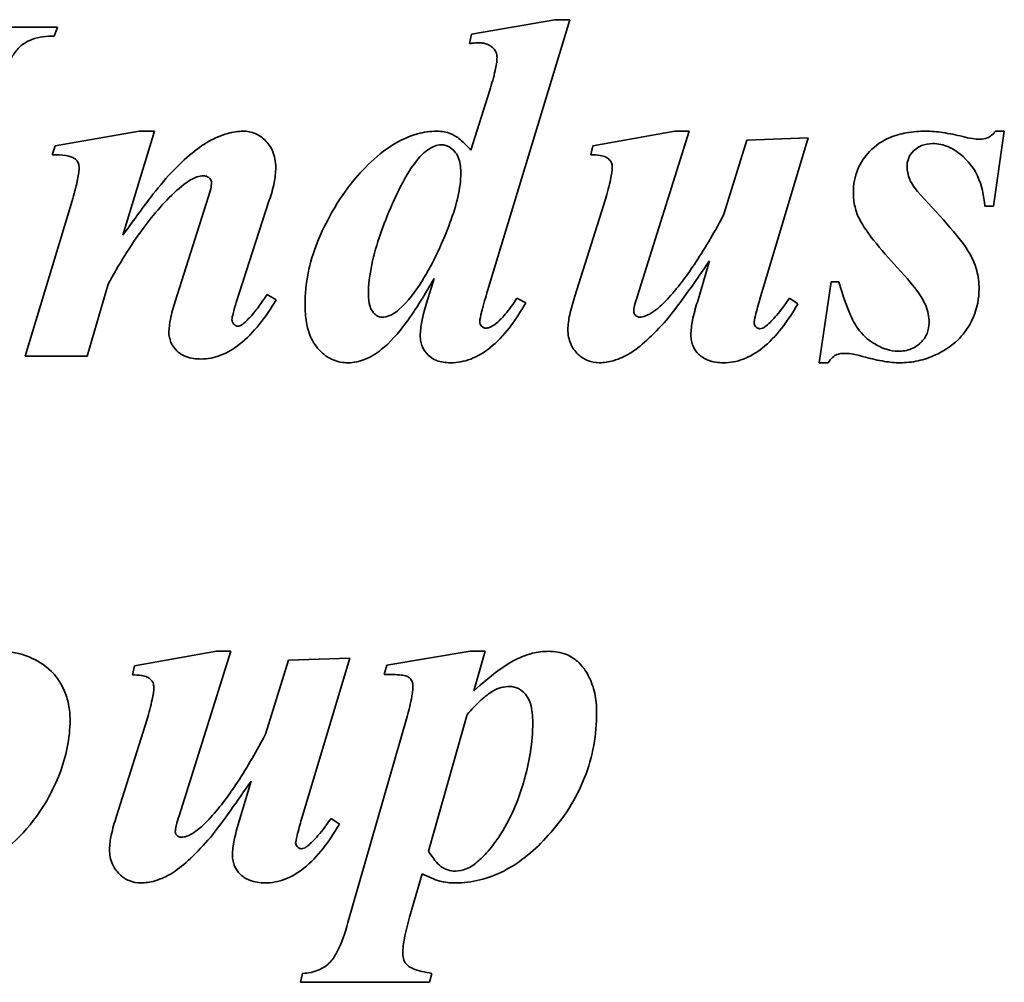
# Model space of a CAD drawing. Header units: millimetres. Extents: x 202 to 638, y 164 to 430.
# Tile 6 of 9: x 421 to 466, y 297 to 341. Entities that reach past the tile are written whole.
import ezdxf

# ---------------------------------------------------------------- set-up
doc = ezdxf.new("R2010")
doc.units = ezdxf.units.MM
doc.header["$LTSCALE"] = 2
doc.layers.add('Krawędzie widoczne(ISO)', color=7, linetype='Continuous', lineweight=35, true_color=0x262659)

msp = doc.modelspace()

# ---------------------------------------------------------------- linework, layer by layer
at = {"layer": 'Krawędzie widoczne(ISO)'}
for p, q in [((445.654, 341.309), (441.855, 340.647)), ((442.591, 328.943), (446.341, 341.309)), ((446.341, 341.309), (445.654, 341.309)), ((422.958, 340.965), (415.617, 340.965)), ((422.811, 340.561), (422.958, 340.965)), ((441.855, 340.647), (441.757, 340.218)), ((442.689, 338.098), (441.831, 335.353)), ((426.684, 336.223), (422.848, 335.561)), ((425.948, 331.48), (427.382, 336.223)), ((427.382, 336.223), (426.684, 336.223)), ((451.132, 336.223), (447.394, 335.561)), ((449.429, 328.711), (451.794, 336.223)), ((451.794, 336.223), (451.132, 336.223)), ((465.679, 332.804), (466.169, 336.223)), ((466.169, 336.223), (465.765, 336.223)), ((454.417, 335.818), (453.375, 332.436)), ((457.223, 335.916), (454.417, 335.818)), ((455.017, 328.563), (457.223, 335.916)), ((422.848, 335.561), (422.725, 335.144)), ((447.394, 335.561), (447.296, 335.144)), ((423.632, 333.049), (421.488, 325.965)), ((429.833, 333.196), (428.326, 328.453)), ((431.12, 328.416), (432.627, 333.073)), ((447.97, 333.122), (446.573, 328.698)), ((465.274, 332.804), (465.679, 332.804)), ((452.713, 330.304), (452.162, 328.429)), ((440.152, 329.507), (439.796, 328.38)), ((424.318, 325.965), (425.274, 329.25)), ((458.265, 329.348), (457.725, 325.659)), ((458.62, 329.348), (458.265, 329.348)), ((432.946, 328.527), (432.529, 328.772)), ((444.331, 328.392), (443.926, 328.6)), ((456.745, 328.343), (456.365, 328.6)), ((421.488, 325.965), (424.318, 325.965)), ((457.725, 325.659), (458.13, 325.659)), ((430.213, 312.498), (426.475, 311.836)), ((428.51, 304.986), (430.875, 312.498)), ((430.875, 312.498), (430.213, 312.498)), ((441.794, 312.498), (437.995, 311.873)), ((442.48, 312.498), (441.794, 312.498)), ((441.966, 310.697), (442.48, 312.498)), ((426.475, 311.836), (426.377, 311.42)), ((433.497, 312.094), (432.456, 308.711)), ((436.304, 312.192), (433.497, 312.094)), ((434.098, 304.839), (436.304, 312.192)), ((437.995, 311.873), (437.872, 311.444)), ((439.894, 303.381), (441.659, 309.618)), ((427.051, 309.398), (425.654, 304.974)), ((438.89, 309.422), (436.218, 300.121)), ((431.794, 306.579), (431.242, 304.704)), ((435.826, 304.618), (435.446, 304.876)), ((439.024, 300.366), (439.6, 302.351)), ((434.147, 297.805), (434.049, 297.4)), ((439.943, 297.4), (440.042, 297.805)), ((434.049, 297.4), (439.943, 297.4))]:
    msp.add_line(p, q, dxfattribs=at)
for points, knots in [([(420.36, 338.269), (420.503, 338.766), (420.684, 339.27), (421.008, 339.811), (421.123, 339.969), (421.36, 340.182), (421.528, 340.307), (422.116, 340.522), (422.472, 340.561), (422.811, 340.561)], [-0.5830742, -0.5830742, -0.5830742, -0.5830742, -0.3018578, -0.3018578, -0.1873696, -0.1873696, -0.1018811, -0.1018811, 0, 0, 0, 0]), ([(441.757, 340.218), (441.836, 340.229), (441.917, 340.239), (442.063, 340.251), (442.132, 340.255), (442.198, 340.255)], [-0.04393338, -0.04393338, -0.04393338, -0.04393338, -0.0200449, -0.0200449, 0, 0, 0, 0]), ([(442.198, 340.255), (442.271, 340.255), (442.344, 340.249), (442.48, 340.223), (442.544, 340.204), (442.72, 340.126), (442.798, 340.059), (442.904, 339.947), (442.947, 339.885), (443.006, 339.744), (443.019, 339.67), (443.019, 339.593)], [-0.09500446, -0.09500446, -0.09500446, -0.09500446, -0.08154041, -0.08154041, -0.06926072, -0.06926072, -0.0457911, -0.0457911, -0.02303092, -0.02303092, 0, 0, 0, 0]), ([(443.019, 339.593), (443.019, 339.416), (442.982, 339.196), (442.872, 338.701), (442.778, 338.381), (442.689, 338.098)], [-0.1514235, -0.1514235, -0.1514235, -0.1514235, -0.0890625, -0.0890625, 0, 0, 0, 0]), ([(431.439, 336.223), (431.202, 336.223), (430.967, 336.186), (430.38, 336.025), (430.095, 335.88), (429.429, 335.539), (428.798, 335.002), (428.142, 334.323)], [-0.3734194, -0.3734194, -0.3734194, -0.3734194, -0.3382784, -0.3382784, -0.2831867, -0.2831867, 0, 0, 0, 0]), ([(432.921, 334.556), (432.921, 334.692), (432.91, 334.828), (432.861, 335.085), (432.825, 335.205), (432.693, 335.507), (432.575, 335.676), (432.288, 335.951), (432.143, 336.05), (431.806, 336.19), (431.625, 336.223), (431.439, 336.223)], [-0.2604942, -0.2604942, -0.2604942, -0.2604942, -0.2163297, -0.2163297, -0.1753634, -0.1753634, -0.109322, -0.109322, -0.0559933, -0.0559933, 0, 0, 0, 0]), ([(440.274, 336.223), (439.973, 336.223), (439.676, 336.179), (438.993, 335.99), (438.667, 335.83), (437.605, 335.25), (436.823, 334.412), (435.577, 332.859), (435.052, 331.737), (434.453, 330.226), (434.257, 329.284), (434.257, 328.306)], [-0.631533, -0.631533, -0.631533, -0.631533, -0.6146819, -0.6146819, -0.5919295, -0.5919295, -0.4875929, -0.4875929, -0.2932344, -0.2932344, 0, 0, 0, 0]), ([(441.831, 335.353), (441.683, 335.521), (441.514, 335.696), (441.178, 335.971), (441.044, 336.048), (440.71, 336.186), (440.495, 336.223), (440.274, 336.223)], [-0.1541819, -0.1541819, -0.1541819, -0.1541819, -0.1086805, -0.1086805, -0.0660616, -0.0660616, 0, 0, 0, 0]), ([(462.591, 336.223), (462.292, 336.223), (461.99, 336.201), (461.434, 336.101), (461.177, 336.029), (460.612, 335.788), (460.305, 335.592), (459.792, 335.063), (459.608, 334.793), (459.342, 334.15), (459.282, 333.794), (459.282, 333.429)], [-0.5280186, -0.5280186, -0.5280186, -0.5280186, -0.4236021, -0.4236021, -0.3306328, -0.3306328, -0.2087673, -0.2087673, -0.109544, -0.109544, 0, 0, 0, 0]), ([(464.269, 335.978), (463.97, 336.052), (463.659, 336.117), (463.104, 336.198), (462.843, 336.223), (462.591, 336.223)], [-0.1683019, -0.1683019, -0.1683019, -0.1683019, -0.0756802, -0.0756802, 0, 0, 0, 0]), ([(465.765, 336.223), (465.714, 336.155), (465.657, 336.092), (465.531, 335.988), (465.464, 335.947), (465.288, 335.874), (465.178, 335.855), (465.066, 335.855)], [-0.08274163, -0.08274163, -0.08274163, -0.08274163, -0.0573424, -0.0573424, -0.03369826, -0.03369826, 0, 0, 0, 0]), ([(461.733, 334.642), (461.733, 334.706), (461.739, 334.769), (461.763, 334.893), (461.782, 334.952), (461.858, 335.128), (461.934, 335.232), (462.158, 335.453), (462.29, 335.524), (462.555, 335.632), (462.731, 335.659), (462.909, 335.659)], [-0.1314403, -0.1314403, -0.1314403, -0.1314403, -0.1201306, -0.1201306, -0.1091286, -0.1091286, -0.0860748, -0.0860748, -0.0532985, -0.0532985, 0, 0, 0, 0]), ([(462.909, 335.659), (463.03, 335.659), (463.149, 335.647), (463.387, 335.596), (463.503, 335.559), (463.864, 335.403), (464.087, 335.245), (464.653, 334.728), (464.84, 334.401), (465.147, 333.755), (465.244, 333.279), (465.274, 332.804)], [-0.2880912, -0.2880912, -0.2880912, -0.2880912, -0.2707737, -0.2707737, -0.2531532, -0.2531532, -0.214338, -0.214338, -0.1429956, -0.1429956, 0, 0, 0, 0]), ([(465.066, 335.855), (464.953, 335.855), (464.831, 335.869), (464.571, 335.909), (464.415, 335.942), (464.269, 335.978)], [-0.07875493, -0.07875493, -0.07875493, -0.07875493, -0.04507721, -0.04507721, 0, 0, 0, 0]), ([(437.149, 328.784), (437.149, 329.652), (437.38, 330.61), (437.966, 332.304), (438.462, 333.532), (439.205, 334.696), (439.432, 335.003), (439.686, 335.23)], [-0.7931199, -0.7931199, -0.7931199, -0.7931199, -0.4160174, -0.4160174, -0.1023195, -0.1023195, 0, 0, 0, 0]), ([(439.686, 335.23), (439.83, 335.357), (439.997, 335.475), (440.271, 335.577), (440.37, 335.598), (440.47, 335.598)], [-0.08778703, -0.08778703, -0.08778703, -0.08778703, -0.03025227, -0.03025227, 0, 0, 0, 0]), ([(440.47, 335.598), (440.529, 335.598), (440.586, 335.592), (440.699, 335.565), (440.753, 335.546), (440.917, 335.464), (441.013, 335.381), (441.133, 335.242), (441.216, 335.14), (441.345, 334.741), (441.365, 334.511), (441.365, 334.299)], [-0.3822469, -0.3822469, -0.3822469, -0.3822469, -0.3204259, -0.3204259, -0.2591215, -0.2591215, -0.1253176, -0.1253176, -0.0637858, -0.0637858, 0, 0, 0, 0]), ([(422.725, 335.144), (422.937, 335.144), (423.163, 335.138), (423.424, 335.102), (423.539, 335.081), (423.714, 334.994), (423.77, 334.957), (423.845, 334.882), (423.883, 334.835), (423.94, 334.695), (423.951, 334.619), (423.951, 334.544)], [-0.3121078, -0.3121078, -0.3121078, -0.3121078, -0.1562216, -0.1562216, -0.0823162, -0.0823162, -0.0454644, -0.0454644, -0.0226089, -0.0226089, 0, 0, 0, 0]), ([(447.296, 335.144), (447.43, 335.144), (447.586, 335.139), (447.829, 335.103), (447.9, 335.081), (448.034, 335.014), (448.094, 334.974), (448.197, 334.868), (448.225, 334.816), (448.266, 334.715), (448.277, 334.648), (448.277, 334.581)], [-0.0729486, -0.0729486, -0.0729486, -0.0729486, -0.05739529, -0.05739529, -0.0445564, -0.0445564, -0.03272107, -0.03272107, -0.02030351, -0.02030351, 0, 0, 0, 0]), ([(423.951, 334.544), (423.946, 334.371), (423.908, 334.151), (423.803, 333.658), (423.715, 333.334), (423.632, 333.049)], [-0.1506367, -0.1506367, -0.1506367, -0.1506367, -0.0890886, -0.0890886, 0, 0, 0, 0]), ([(428.142, 334.323), (427.843, 334.004), (427.495, 333.568), (426.807, 332.675), (426.35, 332.046), (425.948, 331.48)], [-0.3370618, -0.3370618, -0.3370618, -0.3370618, -0.2082179, -0.2082179, 0, 0, 0, 0]), ([(432.627, 333.073), (432.716, 333.334), (432.794, 333.609), (432.892, 334.1), (432.921, 334.331), (432.921, 334.556)], [-0.150324, -0.150324, -0.150324, -0.150324, -0.0675111, -0.0675111, 0, 0, 0, 0]), ([(448.277, 334.581), (448.277, 334.436), (448.244, 334.233), (448.139, 333.737), (448.051, 333.405), (447.97, 333.122)], [-0.1511816, -0.1511816, -0.1511816, -0.1511816, -0.0881669, -0.0881669, 0, 0, 0, 0]), ([(462.517, 333.135), (462.028, 333.647), (461.908, 333.89), (461.772, 334.215), (461.733, 334.425), (461.733, 334.642)], [-0.1056469, -0.1056469, -0.1056469, -0.1056469, -0.0651346, -0.0651346, 0, 0, 0, 0]), ([(428.51, 333.613), (428.796, 333.862), (429.073, 334.048), (429.423, 334.167), (429.524, 334.188), (429.625, 334.188)], [-0.1109771, -0.1109771, -0.1109771, -0.1109771, -0.0303299, -0.0303299, 0, 0, 0, 0]), ([(429.625, 334.188), (429.656, 334.188), (429.688, 334.185), (429.748, 334.172), (429.777, 334.161), (429.856, 334.122), (429.894, 334.088), (429.941, 334.038), (429.96, 334.01), (429.986, 333.948), (429.992, 333.916), (429.992, 333.882)], [-0.04171339, -0.04171339, -0.04171339, -0.04171339, -0.03606248, -0.03606248, -0.03060448, -0.03060448, -0.02029974, -0.02029974, -0.01005058, -0.01005058, 0, 0, 0, 0]), ([(429.992, 333.882), (429.992, 333.797), (429.975, 333.696), (429.922, 333.468), (429.877, 333.324), (429.833, 333.196)], [-0.07008791, -0.07008791, -0.07008791, -0.07008791, -0.04067402, -0.04067402, 0, 0, 0, 0]), ([(441.365, 334.299), (441.365, 333.628), (441.169, 332.846), (440.599, 331.295), (440.131, 330.234), (439.301, 328.914), (438.956, 328.449), (438.559, 328.098)], [-0.8060535, -0.8060535, -0.8060535, -0.8060535, -0.4691789, -0.4691789, -0.1591498, -0.1591498, 0, 0, 0, 0]), ([(425.274, 329.25), (425.746, 330.119), (426.278, 330.992), (427.351, 332.439), (427.9, 333.075), (428.51, 333.613)], [-0.5410213, -0.5410213, -0.5410213, -0.5410213, -0.2438956, -0.2438956, 0, 0, 0, 0]), ([(459.282, 333.429), (459.282, 333.206), (459.304, 332.984), (459.404, 332.561), (459.476, 332.365), (459.576, 332.179)], [-0.1302216, -0.1302216, -0.1302216, -0.1302216, -0.0633391, -0.0633391, 0, 0, 0, 0]), ([(465.017, 329.029), (465.017, 329.315), (464.982, 329.596), (464.815, 330.225), (464.685, 330.469), (464.358, 331.091), (463.508, 332.075), (462.517, 333.135)], [-0.5496379, -0.5496379, -0.5496379, -0.5496379, -0.4993635, -0.4993635, -0.435213, -0.435213, 0, 0, 0, 0]), ([(453.375, 332.436), (452.985, 331.7), (452.553, 330.947), (451.731, 329.701), (451.318, 329.139), (450.875, 328.649)], [-0.4485668, -0.4485668, -0.4485668, -0.4485668, -0.1981582, -0.1981582, 0, 0, 0, 0]), ([(459.576, 332.179), (459.731, 331.883), (459.965, 331.554), (460.532, 330.833), (460.919, 330.397), (461.279, 330.01)], [-0.2743039, -0.2743039, -0.2743039, -0.2743039, -0.158668, -0.158668, 0, 0, 0, 0]), ([(450.642, 327.485), (450.915, 327.794), (451.245, 328.232), (451.889, 329.108), (452.33, 329.742), (452.713, 330.304)], [-0.3247992, -0.3247992, -0.3247992, -0.3247992, -0.2041363, -0.2041363, 0, 0, 0, 0]), ([(461.279, 330.01), (462.242, 328.96), (462.47, 328.547), (462.684, 328.02), (462.738, 327.757), (462.738, 327.485)], [-0.1706382, -0.1706382, -0.1706382, -0.1706382, -0.0816881, -0.0816881, 0, 0, 0, 0]), ([(437.738, 326.26), (438.13, 326.568), (438.514, 327.016), (439.321, 328.101), (439.768, 328.832), (440.152, 329.507)], [-0.4043017, -0.4043017, -0.4043017, -0.4043017, -0.2329621, -0.2329621, 0, 0, 0, 0]), ([(442.235, 327.534), (442.235, 327.62), (442.268, 327.787), (442.397, 328.299), (442.504, 328.661), (442.591, 328.943)], [-0.1563709, -0.1563709, -0.1563709, -0.1563709, -0.0885754, -0.0885754, 0, 0, 0, 0]), ([(461.328, 326.186), (461.145, 326.186), (460.965, 326.218), (460.573, 326.343), (460.378, 326.445), (459.934, 326.716), (459.687, 326.943), (459.303, 327.474), (459.026, 327.951), (458.62, 329.348)], [-1.363936, -1.363936, -1.363936, -1.363936, -1.164611, -1.164611, -0.916809, -0.916809, -0.436536, -0.436536, 0, 0, 0, 0]), ([(461.414, 325.659), (461.69, 325.659), (461.963, 325.689), (462.506, 325.809), (462.769, 325.9), (463.336, 326.161), (463.728, 326.385), (464.209, 326.86), (464.528, 327.2), (464.933, 328.167), (465.017, 328.59), (465.017, 329.029)], [-1.565034, -1.565034, -1.565034, -1.565034, -1.181596, -1.181596, -0.793056, -0.793056, -0.314645, -0.314645, -0.131837, -0.131837, 0, 0, 0, 0]), ([(429.515, 325.831), (429.821, 325.831), (430.118, 325.889), (430.719, 326.12), (431.009, 326.297), (431.914, 327.008), (432.471, 327.742), (432.946, 328.527)], [-0.4924265, -0.4924265, -0.4924265, -0.4924265, -0.3888246, -0.3888246, -0.2752162, -0.2752162, 0, 0, 0, 0]), ([(432.529, 328.772), (432.468, 328.686), (432.4, 328.592), (432.299, 328.448), (432.25, 328.378), (432.211, 328.318)], [-0.05341592, -0.05341592, -0.05341592, -0.05341592, -0.02135259, -0.02135259, 0, 0, 0, 0]), ([(437.762, 327.742), (437.729, 327.742), (437.695, 327.746), (437.63, 327.763), (437.598, 327.775), (437.499, 327.827), (437.44, 327.879), (437.299, 328.041), (437.252, 328.144), (437.166, 328.405), (437.149, 328.603), (437.149, 328.784)], [-0.1110274, -0.1110274, -0.1110274, -0.1110274, -0.1043103, -0.1043103, -0.09747, -0.09747, -0.082048, -0.082048, -0.0543257, -0.0543257, 0, 0, 0, 0]), ([(443.926, 328.6), (443.765, 328.356), (443.58, 328.096), (443.247, 327.702), (443.091, 327.539), (442.934, 327.424)], [-0.1360188, -0.1360188, -0.1360188, -0.1360188, -0.0584512, -0.0584512, 0, 0, 0, 0]), ([(446.573, 328.698), (446.481, 328.422), (446.394, 328.125), (446.29, 327.629), (446.255, 327.395), (446.255, 327.179)], [-0.1525634, -0.1525634, -0.1525634, -0.1525634, -0.0649468, -0.0649468, 0, 0, 0, 0]), ([(449.257, 327.988), (449.257, 328.062), (449.276, 328.163), (449.334, 328.409), (449.384, 328.572), (449.429, 328.711)], [-0.07557378, -0.07557378, -0.07557378, -0.07557378, -0.04384669, -0.04384669, 0, 0, 0, 0]), ([(450.875, 328.649), (450.667, 328.423), (450.416, 328.175), (450.046, 327.913), (449.909, 327.832), (449.697, 327.759), (449.618, 327.742), (449.539, 327.742)], [-0.1603226, -0.1603226, -0.1603226, -0.1603226, -0.0674922, -0.0674922, -0.0236637, -0.0236637, 0, 0, 0, 0]), ([(454.747, 327.485), (454.747, 327.532), (454.772, 327.652), (454.871, 328.048), (454.954, 328.344), (455.017, 328.563)], [-0.1202373, -0.1202373, -0.1202373, -0.1202373, -0.0685354, -0.0685354, 0, 0, 0, 0]), ([(456.365, 328.6), (456.183, 328.341), (455.974, 328.058), (455.62, 327.642), (455.455, 327.468), (455.299, 327.35)], [-0.1404729, -0.1404729, -0.1404729, -0.1404729, -0.0586963, -0.0586963, 0, 0, 0, 0]), ([(428.326, 328.453), (428.247, 328.196), (428.168, 327.912), (428.078, 327.467), (428.044, 327.254), (428.044, 327.068)], [-0.1371871, -0.1371871, -0.1371871, -0.1371871, -0.0556185, -0.0556185, 0, 0, 0, 0]), ([(430.924, 327.62), (430.924, 327.697), (430.95, 327.818), (431.012, 328.071), (431.07, 328.26), (431.12, 328.416)], [-0.07774042, -0.07774042, -0.07774042, -0.07774042, -0.04913916, -0.04913916, 0, 0, 0, 0]), ([(432.211, 328.318), (432.087, 328.142), (431.953, 327.968), (431.688, 327.671), (431.556, 327.539), (431.414, 327.424)], [-0.1193641, -0.1193641, -0.1193641, -0.1193641, -0.0547211, -0.0547211, 0, 0, 0, 0]), ([(434.257, 328.306), (434.257, 328.039), (434.275, 327.767), (434.361, 327.278), (434.423, 327.053), (434.613, 326.616), (434.755, 326.384), (435.153, 326.003), (435.337, 325.878), (435.763, 325.7), (435.993, 325.659), (436.23, 325.659)], [-0.4325508, -0.4325508, -0.4325508, -0.4325508, -0.3270563, -0.3270563, -0.236351, -0.236351, -0.1385376, -0.1385376, -0.0711591, -0.0711591, 0, 0, 0, 0]), ([(438.559, 328.098), (438.429, 327.98), (438.281, 327.877), (438.004, 327.767), (437.885, 327.742), (437.762, 327.742)], [-0.08952892, -0.08952892, -0.08952892, -0.08952892, -0.03688856, -0.03688856, 0, 0, 0, 0]), ([(439.796, 328.38), (439.717, 328.105), (439.639, 327.806), (439.547, 327.327), (439.515, 327.099), (439.515, 326.897)], [-0.1470798, -0.1470798, -0.1470798, -0.1470798, -0.0607175, -0.0607175, 0, 0, 0, 0]), ([(440.899, 325.659), (441.216, 325.659), (441.521, 325.717), (442.136, 325.951), (442.428, 326.13), (443.334, 326.852), (443.876, 327.594), (444.331, 328.392)], [-0.4969421, -0.4969421, -0.4969421, -0.4969421, -0.3903905, -0.3903905, -0.2755077, -0.2755077, 0, 0, 0, 0]), ([(452.162, 328.429), (452.075, 328.158), (451.995, 327.871), (451.899, 327.376), (451.867, 327.142), (451.867, 326.921)], [-0.151763, -0.151763, -0.151763, -0.151763, -0.0663501, -0.0663501, 0, 0, 0, 0]), ([(453.35, 325.659), (453.663, 325.659), (453.964, 325.716), (454.571, 325.946), (454.86, 326.121), (455.757, 326.83), (456.294, 327.559), (456.745, 328.343)], [-0.48989, -0.48989, -0.48989, -0.48989, -0.3847761, -0.3847761, -0.2714638, -0.2714638, 0, 0, 0, 0]), ([(431.181, 327.326), (431.167, 327.326), (431.152, 327.328), (431.123, 327.336), (431.108, 327.342), (431.06, 327.368), (431.03, 327.396), (430.982, 327.448), (430.96, 327.48), (430.931, 327.549), (430.924, 327.584), (430.924, 327.62)], [-0.0397436, -0.0397436, -0.0397436, -0.0397436, -0.03611098, -0.03611098, -0.03224237, -0.03224237, -0.02243583, -0.02243583, -0.01085752, -0.01085752, 0, 0, 0, 0]), ([(449.331, 327.828), (449.318, 327.839), (449.306, 327.851), (449.287, 327.877), (449.279, 327.891), (449.262, 327.932), (449.257, 327.959), (449.257, 327.988)], [-0.01828293, -0.01828293, -0.01828293, -0.01828293, -0.01328059, -0.01328059, -0.00848226, -0.00848226, 0, 0, 0, 0]), ([(449.539, 327.742), (449.5, 327.742), (449.462, 327.749), (449.39, 327.779), (449.358, 327.801), (449.331, 327.828)], [-0.02341188, -0.02341188, -0.02341188, -0.02341188, -0.0116781, -0.0116781, 0, 0, 0, 0]), ([(431.414, 327.424), (431.374, 327.392), (431.329, 327.363), (431.248, 327.333), (431.215, 327.326), (431.181, 327.326)], [-0.0256739, -0.0256739, -0.0256739, -0.0256739, -0.01019743, -0.01019743, 0, 0, 0, 0]), ([(442.505, 327.24), (442.489, 327.24), (442.473, 327.242), (442.442, 327.249), (442.427, 327.254), (442.371, 327.279), (442.339, 327.307), (442.291, 327.357), (442.271, 327.386), (442.242, 327.456), (442.235, 327.495), (442.235, 327.534)], [-0.03918523, -0.03918523, -0.03918523, -0.03918523, -0.03578113, -0.03578113, -0.03232434, -0.03232434, -0.02276317, -0.02276317, -0.01182311, -0.01182311, 0, 0, 0, 0]), ([(442.934, 327.424), (442.856, 327.362), (442.767, 327.305), (442.62, 327.252), (442.563, 327.24), (442.505, 327.24)], [-0.04715716, -0.04715716, -0.04715716, -0.04715716, -0.01737907, -0.01737907, 0, 0, 0, 0]), ([(446.255, 327.179), (446.255, 327.062), (446.265, 326.945), (446.308, 326.723), (446.34, 326.619), (446.462, 326.34), (446.573, 326.187), (446.842, 325.93), (446.986, 325.831), (447.322, 325.691), (447.502, 325.659), (447.689, 325.659)], [-0.2356347, -0.2356347, -0.2356347, -0.2356347, -0.2004931, -0.2004931, -0.167506, -0.167506, -0.1089812, -0.1089812, -0.0558893, -0.0558893, 0, 0, 0, 0]), ([(447.689, 325.659), (447.902, 325.659), (448.112, 325.692), (448.635, 325.842), (448.883, 325.977), (449.449, 326.285), (450.017, 326.798), (450.642, 327.485)], [-0.3674908, -0.3674908, -0.3674908, -0.3674908, -0.33269, -0.33269, -0.2785867, -0.2785867, 0, 0, 0, 0]), ([(455.005, 327.215), (454.987, 327.215), (454.97, 327.218), (454.936, 327.227), (454.92, 327.233), (454.882, 327.255), (454.851, 327.277), (454.794, 327.348), (454.774, 327.379), (454.753, 327.436), (454.747, 327.46), (454.747, 327.485)], [-0.05758768, -0.05758768, -0.05758768, -0.05758768, -0.04642228, -0.04642228, -0.03509274, -0.03509274, -0.01816288, -0.01816288, -0.00753721, -0.00753721, 0, 0, 0, 0]), ([(455.299, 327.35), (455.249, 327.305), (455.192, 327.264), (455.09, 327.224), (455.048, 327.215), (455.005, 327.215)], [-0.03314115, -0.03314115, -0.03314115, -0.03314115, -0.01293166, -0.01293166, 0, 0, 0, 0]), ([(462.738, 327.485), (462.738, 327.316), (462.708, 327.151), (462.576, 326.838), (462.477, 326.701), (462.263, 326.491), (462.124, 326.377), (461.735, 326.218), (461.533, 326.186), (461.328, 326.186)], [-0.2949623, -0.2949623, -0.2949623, -0.2949623, -0.2108091, -0.2108091, -0.1261067, -0.1261067, -0.0614737, -0.0614737, 0, 0, 0, 0]), ([(428.044, 327.068), (428.044, 326.984), (428.051, 326.901), (428.083, 326.739), (428.107, 326.663), (428.201, 326.444), (428.293, 326.318), (428.485, 326.132), (428.615, 326.025), (429.041, 325.861), (429.281, 325.831), (429.515, 325.831)], [-0.3335954, -0.3335954, -0.3335954, -0.3335954, -0.2823116, -0.2823116, -0.2332538, -0.2332538, -0.1369636, -0.1369636, -0.0701397, -0.0701397, 0, 0, 0, 0]), ([(439.515, 326.897), (439.515, 326.807), (439.522, 326.716), (439.555, 326.544), (439.58, 326.463), (439.675, 326.242), (439.763, 326.117), (439.938, 325.949), (440.059, 325.844), (440.462, 325.687), (440.683, 325.659), (440.899, 325.659)], [-0.3764099, -0.3764099, -0.3764099, -0.3764099, -0.3091194, -0.3091194, -0.2456593, -0.2456593, -0.1298197, -0.1298197, -0.0648621, -0.0648621, 0, 0, 0, 0]), ([(451.867, 326.921), (451.867, 326.832), (451.875, 326.743), (451.908, 326.574), (451.932, 326.494), (452.024, 326.278), (452.11, 326.157), (452.317, 325.957), (452.453, 325.854), (452.871, 325.691), (453.113, 325.659), (453.35, 325.659)], [-0.2853374, -0.2853374, -0.2853374, -0.2853374, -0.2439293, -0.2439293, -0.2049661, -0.2049661, -0.1346503, -0.1346503, -0.0713269, -0.0713269, 0, 0, 0, 0]), ([(436.23, 325.659), (436.487, 325.659), (436.736, 325.714), (437.249, 325.918), (437.505, 326.079), (437.738, 326.26)], [-0.1655068, -0.1655068, -0.1655068, -0.1655068, -0.0884605, -0.0884605, 0, 0, 0, 0]), ([(458.13, 325.659), (458.188, 325.744), (458.257, 325.835), (458.407, 325.976), (458.466, 326.008), (458.633, 326.073), (458.767, 326.088), (458.902, 326.088)], [-0.08091721, -0.08091721, -0.08091721, -0.08091721, -0.06053245, -0.06053245, -0.0403545, -0.0403545, 0, 0, 0, 0]), ([(458.902, 326.088), (459.028, 326.088), (459.171, 326.068), (459.471, 326.012), (459.66, 325.965), (459.833, 325.916)], [-0.09138149, -0.09138149, -0.09138149, -0.09138149, -0.05391001, -0.05391001, 0, 0, 0, 0]), ([(459.833, 325.916), (460.116, 325.839), (460.411, 325.77), (460.933, 325.686), (461.178, 325.659), (461.414, 325.659)], [-0.1587171, -0.1587171, -0.1587171, -0.1587171, -0.0707634, -0.0707634, 0, 0, 0, 0]), ([(423.534, 309.373), (423.534, 309.608), (423.513, 309.843), (423.423, 310.295), (423.357, 310.51), (423.077, 311.154), (422.839, 311.427), (422.367, 311.9), (421.997, 312.101), (421.258, 312.41), (420.806, 312.498), (420.336, 312.498)], [-0.3279797, -0.3279797, -0.3279797, -0.3279797, -0.3059961, -0.3059961, -0.284881, -0.284881, -0.2403476, -0.2403476, -0.1410332, -0.1410332, 0, 0, 0, 0]), ([(445.372, 312.498), (445.123, 312.498), (444.876, 312.466), (444.287, 312.32), (444.021, 312.195), (443.348, 311.864), (442.68, 311.345), (441.966, 310.697)], [-0.4090079, -0.4090079, -0.4090079, -0.4090079, -0.3598216, -0.3598216, -0.289423, -0.289423, 0, 0, 0, 0]), ([(447.566, 309.729), (447.566, 310.018), (447.54, 310.308), (447.42, 310.851), (447.333, 311.103), (447.137, 311.485), (446.995, 311.741), (446.6, 312.132), (446.408, 312.261), (445.93, 312.456), (445.653, 312.498), (445.372, 312.498)], [-0.5800123, -0.5800123, -0.5800123, -0.5800123, -0.4087884, -0.4087884, -0.2508765, -0.2508765, -0.1547959, -0.1547959, -0.0840614, -0.0840614, 0, 0, 0, 0]), ([(426.377, 311.42), (426.511, 311.42), (426.667, 311.415), (426.91, 311.379), (426.981, 311.356), (427.115, 311.29), (427.175, 311.249), (427.278, 311.143), (427.305, 311.091), (427.347, 310.99), (427.358, 310.924), (427.358, 310.856)], [-0.0729486, -0.0729486, -0.0729486, -0.0729486, -0.05739529, -0.05739529, -0.0445564, -0.0445564, -0.03272107, -0.03272107, -0.02030351, -0.02030351, 0, 0, 0, 0]), ([(437.872, 311.444), (438.135, 311.444), (438.449, 311.439), (438.736, 311.406), (438.836, 311.391), (438.977, 311.322), (439.02, 311.294), (439.07, 311.243), (439.111, 311.198), (439.172, 311.048), (439.184, 310.971), (439.184, 310.893)], [-0.6021698, -0.6021698, -0.6021698, -0.6021698, -0.2486969, -0.2486969, -0.1144286, -0.1144286, -0.0486102, -0.0486102, -0.0233483, -0.0233483, 0, 0, 0, 0]), ([(427.358, 310.856), (427.358, 310.711), (427.325, 310.508), (427.22, 310.012), (427.132, 309.68), (427.051, 309.398)], [-0.1511816, -0.1511816, -0.1511816, -0.1511816, -0.0881669, -0.0881669, 0, 0, 0, 0]), ([(439.184, 310.893), (439.184, 310.724), (439.15, 310.508), (439.053, 310.023), (438.969, 309.703), (438.89, 309.422)], [-0.14767, -0.14767, -0.14767, -0.14767, -0.0875538, -0.0875538, 0, 0, 0, 0]), ([(441.659, 309.618), (441.857, 309.845), (442.076, 310.078), (442.465, 310.43), (442.655, 310.584), (442.848, 310.697)], [-0.1576947, -0.1576947, -0.1576947, -0.1576947, -0.0670995, -0.0670995, 0, 0, 0, 0]), ([(442.848, 310.697), (442.963, 310.76), (443.085, 310.81), (443.338, 310.877), (443.466, 310.893), (443.595, 310.893)], [-0.07851195, -0.07851195, -0.07851195, -0.07851195, -0.0389261, -0.0389261, 0, 0, 0, 0]), ([(443.595, 310.893), (443.667, 310.893), (443.738, 310.885), (443.876, 310.852), (443.941, 310.828), (444.125, 310.733), (444.229, 310.643), (444.381, 310.463), (444.472, 310.338), (444.625, 309.846), (444.649, 309.54), (444.649, 309.263)], [-0.3570724, -0.3570724, -0.3570724, -0.3570724, -0.3049961, -0.3049961, -0.2541183, -0.2541183, -0.1540976, -0.1540976, -0.0830651, -0.0830651, 0, 0, 0, 0]), ([(445.36, 304.104), (446.063, 304.884), (446.631, 305.757), (447.391, 307.696), (447.566, 308.697), (447.566, 309.729)], [-0.6246853, -0.6246853, -0.6246853, -0.6246853, -0.3095141, -0.3095141, 0, 0, 0, 0]), ([(416.598, 301.934), (417.008, 301.934), (417.413, 301.982), (418.23, 302.171), (418.633, 302.314), (419.624, 302.774), (420.521, 303.282), (422.297, 305.197), (422.804, 306.257), (423.362, 307.69), (423.534, 308.517), (423.534, 309.373)], [-0.9029244, -0.9029244, -0.9029244, -0.9029244, -0.7823604, -0.7823604, -0.6563802, -0.6563802, -0.4613443, -0.4613443, -0.256789, -0.256789, 0, 0, 0, 0]), ([(444.649, 309.263), (444.649, 308.315), (444.478, 307.431), (444.138, 306.17), (443.877, 305.36), (442.869, 303.589), (442.437, 303.177), (442.006, 302.784), (441.829, 302.656), (441.456, 302.508), (441.291, 302.474), (441.12, 302.474)], [-0.4254918, -0.4254918, -0.4254918, -0.4254918, -0.3072403, -0.3072403, -0.2139181, -0.2139181, -0.1202256, -0.1202256, -0.0513967, -0.0513967, 0, 0, 0, 0]), ([(432.456, 308.711), (432.066, 307.975), (431.634, 307.223), (430.812, 305.976), (430.399, 305.414), (429.956, 304.925)], [-0.4485668, -0.4485668, -0.4485668, -0.4485668, -0.1981582, -0.1981582, 0, 0, 0, 0]), ([(429.723, 303.76), (429.996, 304.069), (430.326, 304.507), (430.97, 305.384), (431.41, 306.017), (431.794, 306.579)], [-0.3247992, -0.3247992, -0.3247992, -0.3247992, -0.2041363, -0.2041363, 0, 0, 0, 0]), ([(425.654, 304.974), (425.562, 304.698), (425.475, 304.401), (425.371, 303.905), (425.336, 303.671), (425.336, 303.454)], [-0.1525634, -0.1525634, -0.1525634, -0.1525634, -0.0649468, -0.0649468, 0, 0, 0, 0]), ([(428.338, 304.263), (428.338, 304.337), (428.356, 304.438), (428.415, 304.685), (428.464, 304.847), (428.51, 304.986)], [-0.07557378, -0.07557378, -0.07557378, -0.07557378, -0.04384669, -0.04384669, 0, 0, 0, 0]), ([(429.956, 304.925), (429.748, 304.699), (429.497, 304.451), (429.127, 304.188), (428.99, 304.107), (428.778, 304.035), (428.699, 304.018), (428.62, 304.018)], [-0.1603226, -0.1603226, -0.1603226, -0.1603226, -0.0674922, -0.0674922, -0.0236637, -0.0236637, 0, 0, 0, 0]), ([(431.242, 304.704), (431.156, 304.434), (431.076, 304.147), (430.98, 303.651), (430.948, 303.418), (430.948, 303.197)], [-0.151763, -0.151763, -0.151763, -0.151763, -0.0663501, -0.0663501, 0, 0, 0, 0]), ([(433.828, 303.76), (433.828, 303.808), (433.853, 303.927), (433.952, 304.323), (434.035, 304.619), (434.098, 304.839)], [-0.1202373, -0.1202373, -0.1202373, -0.1202373, -0.0685354, -0.0685354, 0, 0, 0, 0]), ([(435.446, 304.876), (435.264, 304.616), (435.055, 304.333), (434.7, 303.918), (434.536, 303.744), (434.38, 303.626)], [-0.1404729, -0.1404729, -0.1404729, -0.1404729, -0.0586963, -0.0586963, 0, 0, 0, 0]), ([(428.412, 304.104), (428.399, 304.114), (428.387, 304.126), (428.368, 304.152), (428.36, 304.166), (428.343, 304.207), (428.338, 304.235), (428.338, 304.263)], [-0.01828293, -0.01828293, -0.01828293, -0.01828293, -0.01328059, -0.01328059, -0.00848226, -0.00848226, 0, 0, 0, 0]), ([(432.431, 301.934), (432.743, 301.934), (433.045, 301.992), (433.652, 302.221), (433.941, 302.397), (434.837, 303.105), (435.375, 303.834), (435.826, 304.618)], [-0.48989, -0.48989, -0.48989, -0.48989, -0.3847761, -0.3847761, -0.2714638, -0.2714638, 0, 0, 0, 0]), ([(426.769, 301.934), (426.983, 301.934), (427.193, 301.968), (427.716, 302.117), (427.964, 302.252), (428.53, 302.561), (429.098, 303.074), (429.723, 303.76)], [-0.3674908, -0.3674908, -0.3674908, -0.3674908, -0.33269, -0.33269, -0.2785867, -0.2785867, 0, 0, 0, 0]), ([(428.62, 304.018), (428.581, 304.018), (428.543, 304.024), (428.471, 304.054), (428.439, 304.076), (428.412, 304.104)], [-0.02341188, -0.02341188, -0.02341188, -0.02341188, -0.0116781, -0.0116781, 0, 0, 0, 0]), ([(434.086, 303.491), (434.068, 303.491), (434.051, 303.493), (434.017, 303.502), (434.001, 303.509), (433.963, 303.53), (433.932, 303.552), (433.875, 303.623), (433.855, 303.654), (433.833, 303.711), (433.828, 303.735), (433.828, 303.76)], [-0.05758768, -0.05758768, -0.05758768, -0.05758768, -0.04642228, -0.04642228, -0.03509274, -0.03509274, -0.01816288, -0.01816288, -0.00753721, -0.00753721, 0, 0, 0, 0]), ([(441.108, 301.934), (441.49, 301.934), (441.866, 301.979), (442.615, 302.162), (442.977, 302.3), (444.1, 302.873), (444.777, 303.455), (445.36, 304.104)], [-0.4927527, -0.4927527, -0.4927527, -0.4927527, -0.3782284, -0.3782284, -0.2617037, -0.2617037, 0, 0, 0, 0]), ([(425.336, 303.454), (425.336, 303.337), (425.345, 303.221), (425.389, 302.999), (425.421, 302.894), (425.543, 302.616), (425.654, 302.462), (425.923, 302.205), (426.067, 302.106), (426.402, 301.967), (426.583, 301.934), (426.769, 301.934)], [-0.2356347, -0.2356347, -0.2356347, -0.2356347, -0.2004931, -0.2004931, -0.167506, -0.167506, -0.1089812, -0.1089812, -0.0558893, -0.0558893, 0, 0, 0, 0]), ([(434.38, 303.626), (434.33, 303.58), (434.273, 303.54), (434.17, 303.499), (434.129, 303.491), (434.086, 303.491)], [-0.03314115, -0.03314115, -0.03314115, -0.03314115, -0.01293166, -0.01293166, 0, 0, 0, 0]), ([(441.12, 302.474), (441.002, 302.474), (440.885, 302.489), (440.649, 302.562), (440.545, 302.619), (440.282, 302.817), (440.091, 303.061), (439.894, 303.381)], [-0.21298, -0.21298, -0.21298, -0.21298, -0.1648212, -0.1648212, -0.112538, -0.112538, 0, 0, 0, 0]), ([(430.948, 303.197), (430.948, 303.108), (430.956, 303.019), (430.989, 302.849), (431.012, 302.769), (431.105, 302.553), (431.191, 302.432), (431.398, 302.232), (431.533, 302.13), (431.952, 301.966), (432.193, 301.934), (432.431, 301.934)], [-0.2853374, -0.2853374, -0.2853374, -0.2853374, -0.2439293, -0.2439293, -0.2049661, -0.2049661, -0.1346503, -0.1346503, -0.0713269, -0.0713269, 0, 0, 0, 0]), ([(439.6, 302.351), (439.861, 302.221), (440.169, 302.079), (440.625, 301.953), (440.878, 301.934), (441.108, 301.934)], [-0.1414218, -0.1414218, -0.1414218, -0.1414218, -0.0689549, -0.0689549, 0, 0, 0, 0]), ([(438.718, 298.711), (438.718, 298.934), (438.754, 299.189), (438.853, 299.722), (438.938, 300.058), (439.024, 300.366)], [-0.1622334, -0.1622334, -0.1622334, -0.1622334, -0.0958537, -0.0958537, 0, 0, 0, 0]), ([(436.218, 300.121), (436.087, 299.655), (435.925, 299.183), (435.643, 298.64), (435.533, 298.46), (435.266, 298.18), (435.087, 298.057), (434.66, 297.863), (434.406, 297.813), (434.147, 297.805)], [-0.3374012, -0.3374012, -0.3374012, -0.3374012, -0.2018529, -0.2018529, -0.1406231, -0.1406231, -0.0779185, -0.0779185, 0, 0, 0, 0]), ([(440.042, 297.805), (439.743, 297.857), (439.417, 297.928), (439.041, 298.084), (438.968, 298.139), (438.852, 298.255), (438.805, 298.326), (438.733, 298.503), (438.718, 298.607), (438.718, 298.711)], [-0.1186956, -0.1186956, -0.1186956, -0.1186956, -0.0805975, -0.0805975, -0.0572847, -0.0572847, -0.0313635, -0.0313635, 0, 0, 0, 0])]:
    msp.add_open_spline(points, degree=3, knots=knots, dxfattribs=at)

doc.saveas('drawing.dxf')
